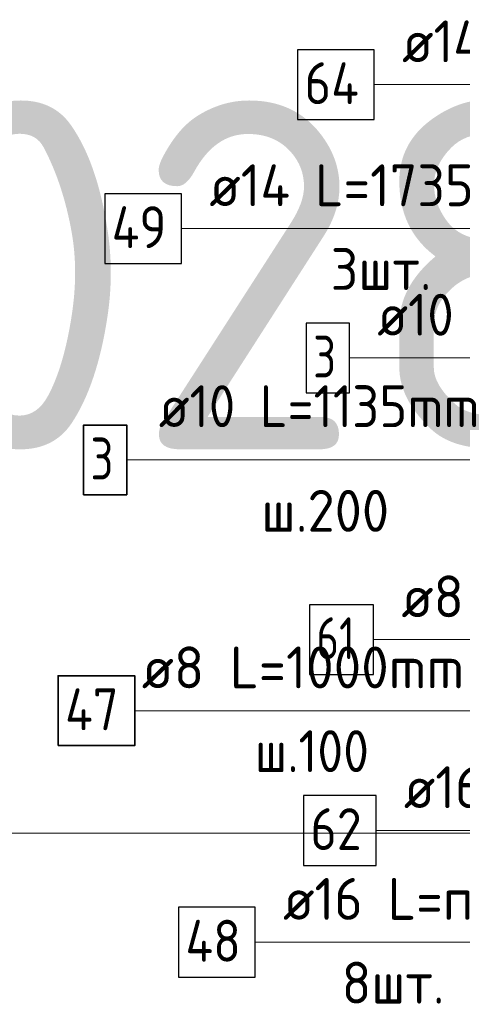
# Model space of a CAD drawing. Header units: metres. Extents: x -38 to 98, y -15 to 21.
# Tile 77 of 147: x 71.632 to 71.95, y 5.149 to 5.855. Entities that reach past the tile are written whole.
import ezdxf

# ---------------------------------------------------------------- set-up
doc = ezdxf.new("R2010")
doc.units = ezdxf.units.M
for name, color, linetype, lineweight in [('XR$3$Арм.стержн. Арматура края', 96, 'Continuous', 35), ('XR$3$Арм.стержн. Доп. арматура', 180, 'Continuous', 35), ('XR$3$Арм.стержн. Хомут', 240, 'Continuous', 35), ('XR$3$Арм.стержн.горизонт. 1', 180, 'Continuous', 35), ('XR$4$Текст_ примечание', 7, 'Continuous', 13), ('XR$5$Арм.стержн. Арматура края', 96, 'Continuous', 35), ('XR$5$Арм.стержн. Доп. арматура', 180, 'Continuous', 35), ('XR$5$Арм.стержн. Хомут', 240, 'Continuous', 35), ('XR$5$Арм.стержн.горизонт. 1', 180, 'Continuous', 35)]:
    doc.layers.add(name, color=color, linetype=linetype, lineweight=lineweight)
doc.styles.add('ISOCPEUR', font='txt')

msp = doc.modelspace()

# ---------------------------------------------------------------- linework, layer by layer
at = {"layer": 'XR$3$Арм.стержн. Арматура края', "color": 7, "linetype": 'Continuous', "lineweight": 13, "transparency": 33554687}
msp.add_line((71.86884, 5.61217), (72.17584, 5.61217), dxfattribs=at)
at = {"layer": 'XR$3$Арм.стержн. Арматура края', "color": 7, "linetype": 'Continuous', "lineweight": 25, "transparency": 33554687}
msp.add_lwpolyline([(71.83784, 5.58717), (71.86884, 5.58717), (71.86884, 5.63717), (71.83784, 5.63717), (71.83784, 5.58717)], dxfattribs=at)
at = {"layer": 'XR$3$Арм.стержн. Доп. арматура', "color": 7, "linetype": 'Continuous', "lineweight": 13, "transparency": 33554687}
msp.add_line((71.88664, 5.80808), (72.20264, 5.80808), dxfattribs=at)
at = {"layer": 'XR$3$Арм.стержн. Доп. арматура', "color": 7, "linetype": 'Continuous', "lineweight": 25, "transparency": 33554687}
msp.add_lwpolyline([(71.83164, 5.78308), (71.88664, 5.78308), (71.88664, 5.83308), (71.83164, 5.83308), (71.83164, 5.78308)], dxfattribs=at)
at = {"layer": 'XR$3$Арм.стержн. Хомут', "color": 7, "linetype": 'Continuous', "lineweight": 13, "transparency": 33554687}
msp.add_line((71.88614, 5.41033), (72.16914, 5.41033), dxfattribs=at)
at = {"layer": 'XR$3$Арм.стержн. Хомут', "color": 7, "linetype": 'Continuous', "lineweight": 25, "transparency": 33554687}
msp.add_lwpolyline([(71.84014, 5.38533), (71.88614, 5.38533), (71.88614, 5.43533), (71.84014, 5.43533), (71.84014, 5.38533)], dxfattribs=at)
at = {"layer": 'XR$3$Арм.стержн.горизонт. 1', "color": 7, "linetype": 'Continuous', "lineweight": 13, "transparency": 33554687}
msp.add_line((71.88791, 5.27357), (72.11391, 5.27357), dxfattribs=at)
at = {"layer": 'XR$3$Арм.стержн.горизонт. 1', "color": 7, "linetype": 'Continuous', "lineweight": 25, "transparency": 33554687}
msp.add_lwpolyline([(71.83591, 5.24857), (71.88791, 5.24857), (71.88791, 5.29857), (71.83591, 5.29857), (71.83591, 5.24857)], dxfattribs=at)
at = {"layer": 'XR$4$Текст_ примечание', "color": 7, "linetype": 'Continuous', "lineweight": 13, "transparency": 33554687}
msp.add_line((86.41979, 5.27171), (67.91979, 5.27171), dxfattribs=at)
at = {"layer": 'XR$5$Арм.стержн. Арматура края', "color": 7, "linetype": 'Continuous', "lineweight": 13, "transparency": 33554687}
msp.add_line((71.70922, 5.53911), (72.01922, 5.53911), dxfattribs=at)
at = {"layer": 'XR$5$Арм.стержн. Арматура края', "color": 7, "linetype": 'Continuous', "lineweight": 35, "transparency": 33554687}
msp.add_lwpolyline([(71.67822, 5.51411), (71.70922, 5.51411), (71.70922, 5.56411), (71.67822, 5.56411), (71.67822, 5.51411)], dxfattribs=at)
at = {"layer": 'XR$5$Арм.стержн. Доп. арматура', "color": 7, "linetype": 'Continuous', "lineweight": 13, "transparency": 33554687}
msp.add_line((71.74841, 5.70493), (72.06441, 5.70493), dxfattribs=at)
at = {"layer": 'XR$5$Арм.стержн. Доп. арматура', "color": 7, "linetype": 'Continuous', "lineweight": 25, "transparency": 33554687}
msp.add_lwpolyline([(71.69341, 5.67993), (71.74841, 5.67993), (71.74841, 5.72993), (71.69341, 5.72993), (71.69341, 5.67993)], dxfattribs=at)
at = {"layer": 'XR$5$Арм.стержн. Хомут', "color": 7, "linetype": 'Continuous', "lineweight": 13, "transparency": 33554687}
msp.add_line((71.71501, 5.35943), (71.97801, 5.35943), dxfattribs=at)
at = {"layer": 'XR$5$Арм.стержн. Хомут', "color": 7, "linetype": 'Continuous', "lineweight": 35, "transparency": 33554687}
msp.add_lwpolyline([(71.66001, 5.33443), (71.71501, 5.33443), (71.71501, 5.38443), (71.66001, 5.38443), (71.66001, 5.33443)], dxfattribs=at)
at = {"layer": 'XR$5$Арм.стержн.горизонт. 1', "color": 7, "linetype": 'Continuous', "lineweight": 13, "transparency": 33554687}
msp.add_line((71.80129, 5.19353), (72.02729, 5.19353), dxfattribs=at)
at = {"layer": 'XR$5$Арм.стержн.горизонт. 1', "color": 7, "linetype": 'Continuous', "lineweight": 25, "transparency": 33554687}
msp.add_lwpolyline([(71.74629, 5.16853), (71.80129, 5.16853), (71.80129, 5.21853), (71.74629, 5.21853), (71.74629, 5.16853)], dxfattribs=at)

# ---------------------------------------------------------------- texts
at = {"layer": 'XR$3$Арм.стержн. Арматура края', "color": 7, "linetype": 'Continuous', "lineweight": 25, "transparency": 33554687, "char_height": 0.03, "attachment_point": 7, "style": 'ISOCPEUR'}
for s, insert, width in [('\\W0.92;ø10 L=1135mm ', (71.88884, 5.62817), 0.2806692), ('\\W0.78;3', (71.84284, 5.59817), 0.0326407)]:
    msp.add_mtext(s, dxfattribs=dict(at, insert=insert, width=width))
at = {"layer": 'XR$3$Арм.стержн. Доп. арматура', "color": 7, "linetype": 'Continuous', "lineweight": 25, "transparency": 33554687, "char_height": 0.03, "attachment_point": 7, "style": 'ISOCPEUR'}
for s, insert, width in [('\\W0.94;ø14 L=1950mm ', (71.90664, 5.82408), 0.2899763), ('\\W0.88;64', (71.83664, 5.79408), 0.0581992)]:
    msp.add_mtext(s, dxfattribs=dict(at, insert=insert, width=width))
at = {"layer": 'XR$3$Арм.стержн. Хомут', "color": 7, "linetype": 'Continuous', "lineweight": 25, "transparency": 33554687, "char_height": 0.03, "attachment_point": 7, "style": 'ISOCPEUR'}
for s, insert, width in [('\\W0.96;ø8 L=1000mm ', (71.90614, 5.42633), 0.2722217), ('\\W0.75;61', (71.84514, 5.39633), 0.0472281)]:
    msp.add_mtext(s, dxfattribs=dict(at, insert=insert, width=width))
at = {"layer": 'XR$3$Арм.стержн.горизонт. 1', "color": 7, "linetype": 'Continuous', "lineweight": 25, "transparency": 33554687, "char_height": 0.03, "attachment_point": 7, "style": 'ISOCPEUR'}
for s, insert, width in [('\\W0.94;ø16 L=п.м.', (71.90791, 5.28957), 0.1999832), ('\\W0.87;62', (71.84091, 5.25957), 0.0550812)]:
    msp.add_mtext(s, dxfattribs=dict(at, insert=insert, width=width))
at = {"layer": 'XR$4$Текст_ примечание', "color": 7, "linetype": 'Continuous', "lineweight": 35, "transparency": 33554687, "insert": (70.35063, 5.54671), "char_height": 0.25, "width": 2.7437149, "attachment_point": 7, "style": 'ISOCPEUR'}
msp.add_mtext('\\W0.96;ГОСТ 34028-2016', dxfattribs=at)
at = {"layer": 'XR$5$Арм.стержн. Арматура края', "color": 7, "linetype": 'Continuous', "lineweight": 25, "transparency": 33554687, "char_height": 0.03, "attachment_point": 7, "style": 'ISOCPEUR'}
for s, insert, width in [('\\W0.92;ø10 L=1135mm ', (71.73222, 5.56261), 0.2806692), ('\\W0.78;3', (71.68322, 5.52511), 0.0326407), ('\\W0.95;ш.200 ', (71.80572, 5.48761), 0.1311996)]:
    msp.add_mtext(s, dxfattribs=dict(at, insert=insert, width=width))
at = {"layer": 'XR$5$Арм.стержн. Доп. арматура', "color": 7, "linetype": 'Continuous', "lineweight": 25, "transparency": 33554687, "char_height": 0.03, "attachment_point": 7, "style": 'ISOCPEUR'}
for s, insert, width in [('\\W0.94;ø14 L=1735mm ', (71.76841, 5.72093), 0.2899764), ('\\W0.88;49', (71.69841, 5.69093), 0.0581994), ('\\W0.94;3шт. ', (71.85541, 5.66093), 0.1161286)]:
    msp.add_mtext(s, dxfattribs=dict(at, insert=insert, width=width))
at = {"layer": 'XR$5$Арм.стержн. Хомут', "color": 7, "linetype": 'Continuous', "lineweight": 25, "transparency": 33554687, "char_height": 0.03, "attachment_point": 7, "style": 'ISOCPEUR'}
for s, insert, width in [('\\W0.96;ø8 L=1000mm ', (71.72001, 5.37543), 0.2722217), ('\\W0.88;47', (71.66501, 5.34543), 0.0581993), ('\\W0.90;ш.100 ', (71.80101, 5.31543), 0.1244866)]:
    msp.add_mtext(s, dxfattribs=dict(at, insert=insert, width=width))
at = {"layer": 'XR$5$Арм.стержн.горизонт. 1', "color": 7, "linetype": 'Continuous', "lineweight": 25, "transparency": 33554687, "char_height": 0.03, "attachment_point": 7, "style": 'ISOCPEUR'}
for s, insert, width in [('\\W0.94;ø16 L=п.м.', (71.82129, 5.20953), 0.1999832), ('\\W0.88;48', (71.75129, 5.17953), 0.0581992), ('\\W0.94;8шт. ', (71.86329, 5.14953), 0.1161286)]:
    msp.add_mtext(s, dxfattribs=dict(at, insert=insert, width=width))

doc.saveas('drawing.dxf')
